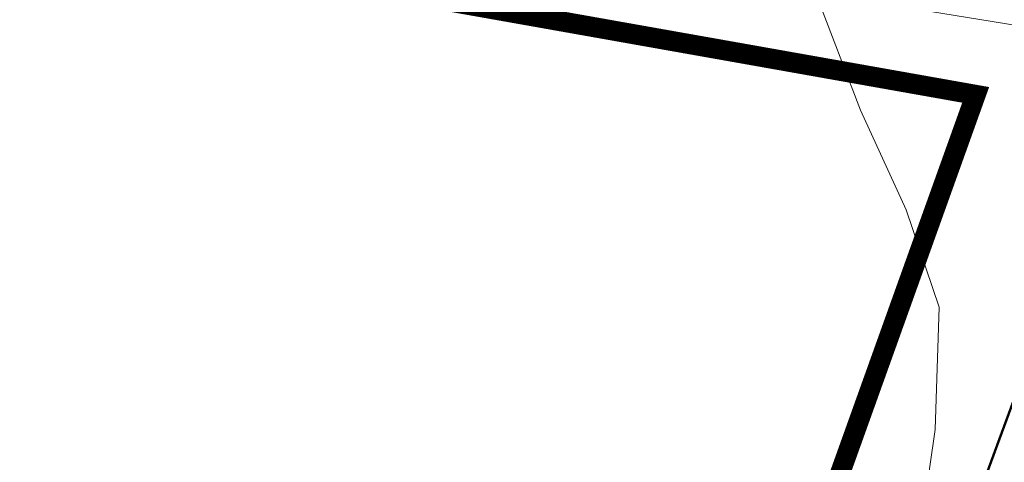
# Model space of a CAD drawing. Header units: metres. Extents: x 2514 to 227642, y 1683 to 852646.
# Tile 135 of 256: x 113751.55 to 113761.36, y 426369.05 to 426373.46. Entities that reach past the tile are written whole.
import ezdxf
from ezdxf.lldxf.tags import DXFTag

# ---------------------------------------------------------------- set-up
doc = ezdxf.new("R2010")
doc.units = ezdxf.units.M
doc.linetypes.add('XX-CENTER', pattern=[8, 5, -1, 1, -1])
for name, color, linetype, lineweight in [('B-WE-KG-GRENS_PERCEEL-GV', 252, 'KG-PERCEEL', 18), ('N-WE-KG-WERKGRENS-G', 7, 'XX-CENTER', 35), ('N-WE-VH-KANTOPSLUITING_ACHTERKANTBAND-G', 1, 'Continuous', 50)]:
    doc.layers.add(name, color=color, linetype=linetype, lineweight=lineweight)
doc.styles.get("Standard").update_dxf_attribs({"font": 'romans'})
tags = doc.linetypes.add('KG-PERCEEL', pattern='A,5.5,-2,["P",Standard,S=1.8,R=0,X=-0.5,Y=-0.9],-2,5.5,-2,[5,NLCS.SHX,S=0.75,R=0,X=0,Y=0],-2', length=19).pattern_tags.tags
tags[6] = DXFTag(74, 10)

msp = doc.modelspace()

# ---------------------------------------------------------------- linework, layer by layer
at = {"layer": 'B-WE-KG-GRENS_PERCEEL-GV', "ltscale": 0.2}
msp.add_lwpolyline([(113769.017, 426372.185), (113759.476, 426373.734), (113759.926, 426372.563), (113760.38, 426371.57), (113760.71, 426370.601), (113760.668, 426369.38), (113760.458, 426367.907)], dxfattribs=at)
at = {"layer": 'N-WE-KG-WERKGRENS-G', "ltscale": 0.5, "const_width": 0.2, "flags": 128}
msp.add_lwpolyline([(113683.8274, 426386.4117), (113761.073, 426372.7147), (113733.5084, 426295.8341, -0.460826), (113724.8555, 426292.5485), (113668.3325, 426303.7123, -0.306359), (113663.3273, 426308.7592)], format="xyb", close=True, dxfattribs=at)
at = {"layer": 'N-WE-VH-KANTOPSLUITING_ACHTERKANTBAND-G', "ltscale": 0.2}
msp.add_line((113733.9485, 426294.9991), (113762.8249, 426373.4068), dxfattribs=at)

doc.saveas('drawing.dxf')
